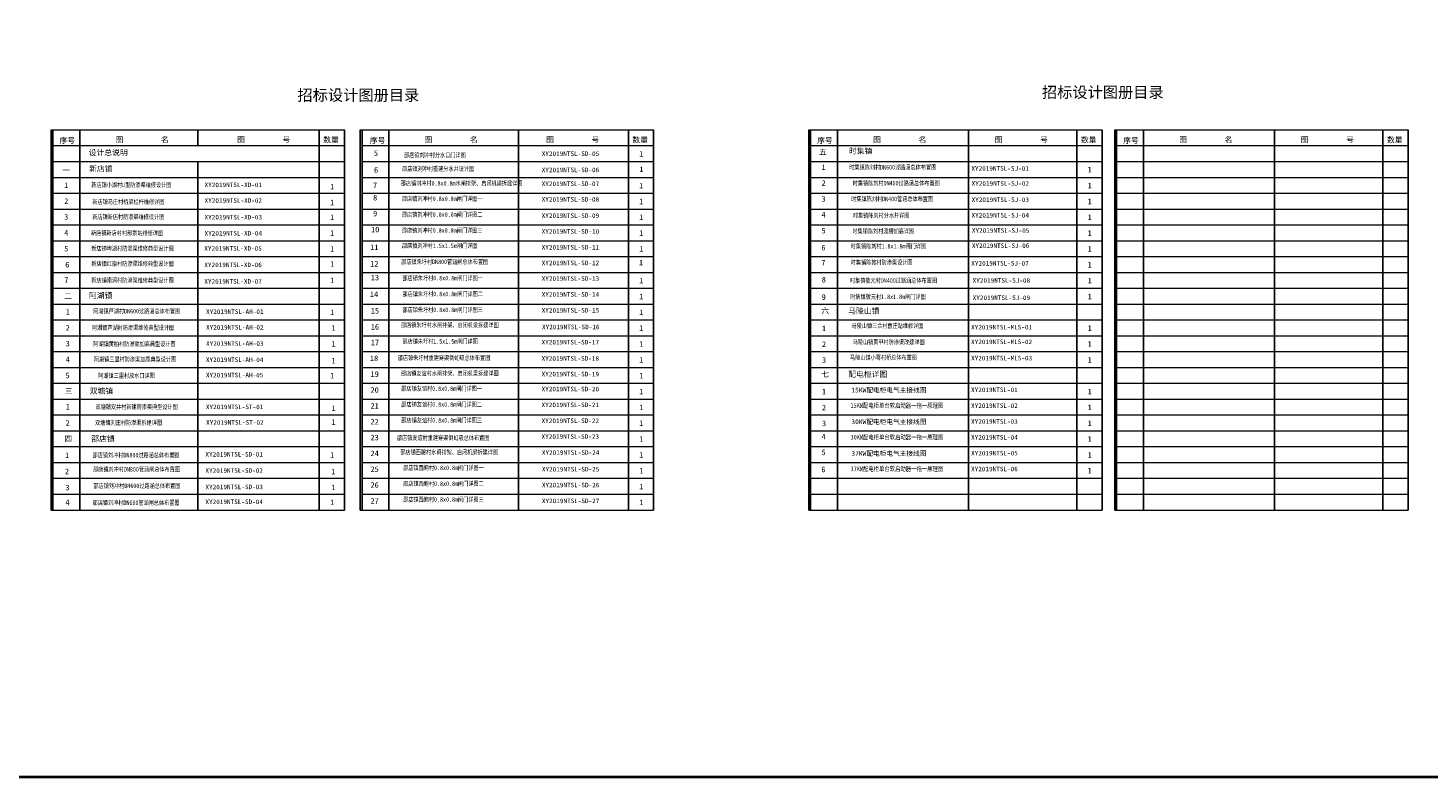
# Model space of a CAD drawing. Extents: x 36231 to 595326, y 3059 to 3871788.
# Tile 139 of 143: x 583914 to 584676, y 3871380 to 3871788. Entities that reach past the tile are written whole.
import ezdxf
from ezdxf.enums import TextEntityAlignment as Align

# ---------------------------------------------------------------- set-up
doc = ezdxf.new("R2010")
doc.units = 0
doc.layers.get('0').update_dxf_attribs({"linetype": 'CONTINUOUS'})
for name, color, linetype, lineweight in [('0.13', 120, 'CONTINUOUS', 13), ('0.13填充', 8, 'CONTINUOUS', 9), ('0.13文字', 3, 'CONTINUOUS', 13), ('文字', 7, 'CONTINUOUS', 15)]:
    doc.layers.add(name, color=color, linetype=linetype, lineweight=lineweight)
doc.layers.add('不打印', color=7, linetype='CONTINUOUS', plot=False)
doc.styles.add('-仿宋_GB2312', font='仿宋_GB2312_0.ttf')
doc.styles.add('LYJFS', font='times.ttf', dxfattribs={"width": 0.7})
doc.styles.add('图框', font='仿宋_GB2312_0.ttf', dxfattribs={"width": 0.8})

msp = doc.modelspace()

# ---------------------------------------------------------------- linework, layer by layer
at = {"color": 7}
for p, q in [((583926.17, 3871732.54), (583926.17, 3871525.49)), ((583927.19, 3871732.54), (583927.19, 3871525.49)), ((583941.83, 3871732.54), (583941.83, 3871525.49)), ((584006.07, 3871732.54), (584006.07, 3871723.93)), ((584072.24, 3871732.54), (584072.24, 3871525.49)), ((584072.24, 3871732.54), (584072.24, 3871525.49)), ((584085.96, 3871732.54), (584085.96, 3871525.49)), ((584085.96, 3871732.54), (584085.96, 3871525.49)), ((584085.96, 3871732.54), (584085.96, 3871525.49)), ((584094.53, 3871732.54), (584094.53, 3871525.49)), ((584095.55, 3871732.54), (584095.55, 3871525.49)), ((584110.11, 3871732.54), (584110.11, 3871525.49)), ((584180.7, 3871732.54), (584180.7, 3871525.49)), ((584240.61, 3871732.54), (584240.61, 3871525.49)), ((584240.61, 3871732.54), (584240.61, 3871525.49)), ((584254.32, 3871732.54), (584254.32, 3871525.49)), ((584254.32, 3871732.54), (584254.32, 3871525.49)), ((584338.81, 3871732.54), (584338.81, 3871525.49)), ((584339.82, 3871732.54), (584339.82, 3871525.49)), ((584354.46, 3871732.54), (584354.46, 3871525.49)), ((584425.75, 3871732.54), (584425.75, 3871723.93)), ((584484.88, 3871732.54), (584484.88, 3871525.49)), ((584484.88, 3871732.54), (584484.88, 3871525.49)), ((584498.59, 3871732.54), (584498.59, 3871525.49)), ((584498.59, 3871732.54), (584498.59, 3871525.49)), ((584498.59, 3871732.54), (584498.59, 3871525.49)), ((584505.51, 3871732.54), (584505.51, 3871525.49)), ((584506.53, 3871732.54), (584506.53, 3871525.49)), ((584521.17, 3871732.54), (584521.17, 3871525.49)), ((584592.46, 3871732.54), (584592.46, 3871723.93)), ((584651.58, 3871732.54), (584651.58, 3871525.49)), ((584651.58, 3871732.54), (584651.58, 3871525.49)), ((584665.3, 3871732.54), (584665.3, 3871525.49)), ((584665.3, 3871732.54), (584665.3, 3871525.49)), ((584665.3, 3871732.54), (584665.3, 3871525.49)), ((584425.75, 3871723.93), (584425.75, 3871525.49)), ((584592.46, 3871723.93), (584592.46, 3871525.49)), ((584006.07, 3871715.3), (584006.07, 3871525.49))]:
    msp.add_line(p, q, dxfattribs=at)
at = {"layer": '0.13', "color": 0, "lineweight": 5, "const_width": 0.0146}
for points in [[(584279.34, 3871776.68), (583896.18, 3871776.68), (583896.18, 3871504.54), (584279.34, 3871504.54), (584279.34, 3871776.68)], [(584691.97, 3871776.68), (584308.81, 3871776.68), (584308.81, 3871504.54), (584691.97, 3871504.54), (584691.97, 3871776.68)]]:
    msp.add_lwpolyline(points, dxfattribs=at)
at = {"layer": '0.13填充', "color": 3, "lineweight": 40}
msp.add_line((583314.72, 3871380.08), (591089.66, 3871380.08), dxfattribs=at)
at = {"layer": '不打印', "color": 0, "lineweight": 0, "const_width": 0.0143}
for points in [[(584289.16, 3871496.22), (583876.53, 3871496.22), (583876.53, 3871788.01), (584289.16, 3871788.01)], [(584701.79, 3871496.22), (584289.16, 3871496.22), (584289.16, 3871788.01), (584701.79, 3871788.01)]]:
    msp.add_lwpolyline(points, close=True, dxfattribs=at)
at = {"layer": '文字', "color": 7}
for p, q in [((583926.17, 3871732.54), (584085.96, 3871732.54)), ((584094.53, 3871732.54), (584095.55, 3871732.54)), ((584095.55, 3871732.54), (584254.32, 3871732.54)), ((584338.81, 3871732.54), (584498.59, 3871732.54)), ((584505.51, 3871732.54), (584665.3, 3871732.54)), ((583927.19, 3871723.93), (584085.96, 3871723.93)), ((584095.55, 3871723.93), (584254.32, 3871723.93)), ((584339.82, 3871723.93), (584498.59, 3871723.93)), ((584506.53, 3871723.93), (584665.3, 3871723.93)), ((583927.19, 3871715.3), (584085.96, 3871715.3)), ((584095.55, 3871715.3), (584254.32, 3871715.3)), ((584339.82, 3871715.3), (584498.59, 3871715.3)), ((584506.53, 3871715.3), (584665.3, 3871715.3)), ((583927.19, 3871706.67), (584085.96, 3871706.67)), ((583927.19, 3871706.67), (584085.96, 3871706.67)), ((584095.55, 3871706.67), (584254.32, 3871706.67)), ((584339.82, 3871706.67), (584498.59, 3871706.67)), ((584339.82, 3871706.67), (584498.59, 3871706.67)), ((584506.53, 3871706.67), (584665.3, 3871706.67)), ((584506.53, 3871706.67), (584665.3, 3871706.67)), ((583927.19, 3871698.04), (584085.96, 3871698.04)), ((584095.55, 3871698.04), (584254.32, 3871698.04)), ((584339.82, 3871698.04), (584498.59, 3871698.04)), ((584506.53, 3871698.04), (584665.3, 3871698.04)), ((583927.19, 3871689.42), (584085.96, 3871689.42)), ((584095.55, 3871689.42), (584254.32, 3871689.42)), ((584339.82, 3871689.42), (584498.59, 3871689.42)), ((584506.53, 3871689.42), (584665.3, 3871689.42)), ((583927.19, 3871680.79), (584085.96, 3871680.79)), ((584095.55, 3871680.79), (584254.32, 3871680.79)), ((584339.82, 3871680.79), (584498.59, 3871680.79)), ((584506.53, 3871680.79), (584665.3, 3871680.79)), ((583927.19, 3871672.16), (584085.96, 3871672.16)), ((584095.55, 3871672.16), (584254.32, 3871672.16)), ((584339.82, 3871672.16), (584498.59, 3871672.16)), ((584506.53, 3871672.16), (584665.3, 3871672.16)), ((583927.19, 3871663.53), (584085.96, 3871663.53)), ((584095.55, 3871663.53), (584254.32, 3871663.53)), ((584339.82, 3871663.53), (584498.59, 3871663.53)), ((584506.53, 3871663.53), (584665.3, 3871663.53)), ((583927.19, 3871654.91), (584085.96, 3871654.91)), ((584095.55, 3871654.91), (584254.32, 3871654.91)), ((584339.82, 3871654.91), (584498.59, 3871654.91)), ((584506.53, 3871654.91), (584665.3, 3871654.91)), ((583927.19, 3871646.28), (584085.96, 3871646.28)), ((584095.55, 3871646.28), (584254.32, 3871646.28)), ((584339.82, 3871646.28), (584498.59, 3871646.28)), ((584506.53, 3871646.28), (584665.3, 3871646.28)), ((583927.19, 3871637.65), (584085.96, 3871637.65)), ((584095.55, 3871637.65), (584254.32, 3871637.65)), ((584339.82, 3871637.65), (584498.59, 3871637.65)), ((584506.53, 3871637.65), (584665.3, 3871637.65)), ((583927.19, 3871629.02), (584085.96, 3871629.02)), ((584095.55, 3871629.02), (584254.32, 3871629.02)), ((584339.82, 3871629.02), (584498.59, 3871629.02)), ((584506.53, 3871629.02), (584665.3, 3871629.02)), ((583927.19, 3871620.4), (584085.96, 3871620.4)), ((584095.55, 3871620.4), (584254.32, 3871620.4)), ((584339.82, 3871620.4), (584498.59, 3871620.4)), ((584506.53, 3871620.4), (584665.3, 3871620.4)), ((583927.19, 3871611.77), (584085.96, 3871611.77)), ((584095.55, 3871611.77), (584254.32, 3871611.77)), ((584339.82, 3871611.77), (584498.59, 3871611.77)), ((584506.53, 3871611.77), (584665.3, 3871611.77)), ((583927.19, 3871603.14), (584085.96, 3871603.14)), ((584095.55, 3871603.14), (584254.32, 3871603.14)), ((584339.82, 3871603.14), (584498.59, 3871603.14)), ((584506.53, 3871603.14), (584665.3, 3871603.14)), ((583927.19, 3871594.51), (584085.96, 3871594.51)), ((584095.55, 3871594.51), (584254.32, 3871594.51)), ((584339.82, 3871594.51), (584498.59, 3871594.51)), ((584506.53, 3871594.51), (584665.3, 3871594.51)), ((583927.19, 3871585.89), (584085.96, 3871585.89)), ((584095.55, 3871585.89), (584254.32, 3871585.89)), ((584339.82, 3871585.89), (584498.59, 3871585.89)), ((584506.53, 3871585.89), (584665.3, 3871585.89)), ((583927.19, 3871577.26), (584085.96, 3871577.26)), ((584095.55, 3871577.26), (584254.32, 3871577.26)), ((584339.82, 3871577.26), (584498.59, 3871577.26)), ((584506.53, 3871577.26), (584665.3, 3871577.26)), ((583927.19, 3871568.63), (584085.96, 3871568.63)), ((584095.55, 3871568.63), (584254.32, 3871568.63)), ((584339.82, 3871568.63), (584498.59, 3871568.63)), ((584506.53, 3871568.63), (584665.3, 3871568.63)), ((583927.19, 3871560), (584085.96, 3871560)), ((584095.55, 3871560), (584254.32, 3871560)), ((584339.82, 3871560), (584498.59, 3871560)), ((584506.53, 3871560), (584665.3, 3871560)), ((583927.19, 3871551.37), (584085.96, 3871551.37)), ((584095.55, 3871551.37), (584254.32, 3871551.37)), ((584339.82, 3871551.37), (584498.59, 3871551.37)), ((584506.53, 3871551.37), (584665.3, 3871551.37)), ((583927.19, 3871542.75), (584085.96, 3871542.75)), ((584095.55, 3871542.75), (584254.32, 3871542.75)), ((584339.82, 3871542.75), (584498.59, 3871542.75)), ((584506.53, 3871542.75), (584665.3, 3871542.75)), ((583927.19, 3871534.12), (584085.96, 3871534.12)), ((584095.55, 3871534.12), (584254.32, 3871534.12)), ((584339.82, 3871534.12), (584498.59, 3871534.12)), ((584506.53, 3871534.12), (584665.3, 3871534.12)), ((583926.17, 3871525.49), (584085.96, 3871525.49)), ((584094.53, 3871525.49), (584254.32, 3871525.49)), ((584338.81, 3871525.49), (584498.59, 3871525.49)), ((584505.51, 3871525.49), (584665.3, 3871525.49))]:
    msp.add_line(p, q, dxfattribs=at)

# ---------------------------------------------------------------- texts
at = {"color": 7, "style": '图框', "width": 0.8}
for s, p in [('    邵店镇刘冲村分水口门详图', (584111.88, 3871717.54)), ('   邵店镇刘冲村重建分水井设计图', (584112.48, 3871710.12)), ('时集镇陈刘村DN600过路涵总体布置图', (584360.9, 3871710.94)), ('新店镇小湖村U型防渗渠维修设计图', (583948.07, 3871701.33)), ('      时集镇陈刘村DN400过路涵总体布置图', (584352.98, 3871702.24)), ('   新店镇马庄村桥梁栏杆维修详图', (583943.76, 3871692.09)), (' 时集镇陈刘村DN400管涵总体布置图', (584360.35, 3871693.68)), ('新店镇新店村防渗渠维修设计图', (583948.6, 3871683.91)), ('   时集镇陈刘村分水井详图', (584357.97, 3871684.69)), ('     时集镇陈刘村渡槽加高详图', (584354.46, 3871676.14)), ('新店镇埠湖村防渗渠维修典型设计图', (583948.09, 3871666.72)), ('邵店镇朱圩村DN800管涵闸总体布置图', (584116.87, 3871659.46)), ('新店镇红旗村防渗渠维修典型设计图', (583948.09, 3871658.41)), (' 时集镇陈敦村防渗渠设计图', (584360.08, 3871659.17)), ('新店镇南涧村防渗渠维修典型设计图', (583948.09, 3871649.38)), ('   时集镇敬元村DN400过路涵总体布置图', (584356.39, 3871649.25)), (' 阿湖镇芦湖村DN600过路涵总体布置图', (583947.47, 3871632.55)), ('阿湖镇芦湖村防渗渠维修典型设计图', (583948.41, 3871623.55)), ('马陵山镇三合村曹庄站维修详图', (584362.11, 3871624.62)), (' 阿湖镇黄柏村防渗渠加高典型设计图', (583947.53, 3871614.69)), ('   马陵山镇黄甲村防渗渠改建详图', (584357.85, 3871615.74)), (' 阿湖镇三里村防渗渠加高典型设计图', (583947.82, 3871606.36)), ('           阿湖镇三里村放水口详图', (583933.89, 3871597.45)), ('  双塘镇双井村新建防渗渠典型设计图', (583947.09, 3871580.43)), ('双塘镇刘庄村防渗渠拆建详图', (583950.14, 3871571.83)), (' 邵店镇刘冲村DN800过路涵总体布置图', (583947.13, 3871554.15)), ('邵店镇刘冲村DN800管涵闸总体布置图', (583949.01, 3871546.41)), (' 邵店镇刘冲村DN600过路涵总体布置图', (583947.62, 3871537.41)), ('邵店镇刘冲村DN600管涵闸总体布置图', (583948.77, 3871528.25))]:
    msp.add_text(s, height=2.5, dxfattribs=at).set_placement(p)
at = {"color": 7, "char_height": 2.5, "width": 72.3832, "attachment_point": 1, "style": '图框'}
for s, insert in [('\\A1;邵店镇刘冲村0.8x0.8m{\\A0;水闸排架、启闭机梁拆建详图}', (584116.61, 3871704.71)), ('\\A1;邵店镇刘冲村{\\A0;0.8x0.8m闸门详图一}', (584117.22, 3871696.31)), ('\\A1;邵店镇刘冲村{\\A0;0.8x0.8m闸门详图二}', (584117.22, 3871687.68)), ('\\A1;邵店镇刘冲村{\\A0;0.8x0.8m闸门详图三}', (584117.22, 3871679.05)), ('\\A1;邵店镇刘冲村{\\A0;1.5x1.5m闸门详图}', (584117.3, 3871670.7)), ('\\A1;时集镇陈刘村{\\A0;1.8x1.8m闸门详图}', (584361.68, 3871670.45)), ('\\A1;邵店镇朱圩村{\\A0;0.8x0.8m闸门详图一}', (584117.51, 3871653.06)), ('\\A1;邵店镇朱圩村{\\A0;0.8x0.8m闸门详图二}', (584117.51, 3871644.43)), ('\\A1;时集镇敬元村{\\A0;1.8x1.8m闸门详图}', (584361.44, 3871642.91)), ('\\A1;邵店镇朱圩村{\\A0;0.8x0.8m闸门详图三}', (584117.51, 3871635.8)), ('\\A1;邵店镇朱圩村{\\A0;水闸排架、启闭机梁拆建详图}', (584116.73, 3871627.49)), ('\\A1;邵店镇朱圩村{\\A0;1.5x1.5m闸门详图}', (584117.5, 3871618.64)), ('\\A1;邵店镇友谊村{\\A0;水闸排架、启闭机梁拆建详图}', (584116.72, 3871601.19)), ('\\A1;邵店镇友谊村{\\A0;0.8x0.8m闸门详图一}', (584116.94, 3871592.89)), ('\\A1;邵店镇友谊村{\\A0;0.8x0.8m闸门详图二}', (584116.94, 3871584.26)), ('\\A1;邵店镇友谊村{\\A0;0.8x0.8m闸门详图三}', (584116.94, 3871575.63)), ('\\A1;邵店镇西鲍村{\\A0;水闸排架、启闭机梁拆建详图}', (584116.41, 3871558.24)), ('\\A1;邵店镇西鲍村{\\A0;0.8x0.8m闸门详图一}', (584117.94, 3871549.74)), ('\\A1;邵店镇西鲍村{\\A0;0.8x0.8m闸门详图二}', (584117.94, 3871541.12)), ('\\A1;邵店镇西鲍村{\\A0;0.8x0.8m闸门详图三}', (584117.94, 3871532.49))]:
    msp.add_mtext(s, dxfattribs=dict(at, insert=insert))
at = {"color": 7, "char_height": 2.5, "attachment_point": 5, "line_spacing_factor": 0.5, "style": '图框'}
for s, insert, width in [('{\\C256;新店镇新店村村部泵站维修详图}', (583967.53, 3871676.22), 60.025), ('邵店镇朱圩村重建穿渠倒虹吸总体布置图', (584140.17, 3871608.24), 54.4444), ('马陵山镇小蒋村桥总体布置图', (584379.54, 3871608.45), 54.4444), ('邵店镇友谊村重建穿渠倒虹吸总体布置图', (584139.72, 3871564.67), 54.4444)]:
    msp.add_mtext(s, dxfattribs=dict(at, insert=insert, width=width))
at = {"layer": '0.13文字', "color": 0, "linetype": 'Continuous', "lineweight": 13, "char_height": 2.5, "width": 66.6611, "attachment_point": 1, "style": 'LYJFS'}
for s, insert in [('{\\fFangSong_GB2312|b0|i0|c134|p49;\\W1;XY2019NTSL-SD-05}', (584193.41, 3871720.81)), ('{\\fFangSong_GB2312|b0|i0|c134|p49;\\W1;XY2019NTSL-SD-06}', (584193.41, 3871711.99)), ('{\\fFangSong_GB2312|b0|i0|c134|p49;\\W1;XY2019NTSL-SJ-01}', (584427.43, 3871712.79)), ('{\\fFangSong_GB2312|b0|i0|c134|p49;\\W1;XY2019NTSL-XD-01}', (584009.77, 3871703.86)), ('{\\fFangSong_GB2312|b0|i0|c134|p49;\\W1;XY2019NTSL-SD-07}', (584193.39, 3871704.46)), ('{\\fFangSong_GB2312|b0|i0|c134|p49;\\W1;XY2019NTSL-SJ-02}', (584427.52, 3871704.61)), ('{\\fFangSong_GB2312|b0|i0|c134|p49;\\W1;XY2019NTSL-XD-02}', (584009.77, 3871695.32)), ('{\\fFangSong_GB2312|b0|i0|c134|p49;\\W1;XY2019NTSL-SD-08}', (584193.39, 3871695.94)), ('{\\fFangSong_GB2312|b0|i0|c134|p49;\\W1;XY2019NTSL-SJ-03}', (584427.52, 3871695.76)), ('{\\fFangSong_GB2312|b0|i0|c134|p49;\\W1;XY2019NTSL-XD-03}', (584009.77, 3871686.24)), ('{\\fFangSong_GB2312|b0|i0|c134|p49;\\W1;XY2019NTSL-SD-09}', (584193.39, 3871687.11)), ('{\\fFangSong_GB2312|b0|i0|c134|p49;\\W1;XY2019NTSL-SJ-04}', (584427.52, 3871687.29)), ('{\\fFangSong_GB2312|b0|i0|c134|p49;\\W1;XY2019NTSL-XD-04}', (584009.77, 3871677.48)), ('{\\fFangSong_GB2312|b0|i0|c134|p49;\\W1;XY2019NTSL-SD-10}', (584193.39, 3871678.49)), ('{\\fFangSong_GB2312|b0|i0|c134|p49;\\W1;XY2019NTSL-SJ-05}', (584427.69, 3871679.01)), ('{\\fFangSong_GB2312|b0|i0|c134|p49;\\W1;XY2019NTSL-SD-11}', (584193.39, 3871669.86)), ('{\\fFangSong_GB2312|b0|i0|c134|p49;\\W1;XY2019NTSL-SJ-06}', (584427.69, 3871670.73)), ('{\\fFangSong_GB2312|b0|i0|c134|p49;\\W1;XY2019NTSL-XD-05}', (584009.66, 3871669.24)), ('{\\fFangSong_GB2312|b0|i0|c134|p49;\\W1;XY2019NTSL-XD-06}', (584009.66, 3871660.29)), ('{\\fFangSong_GB2312|b0|i0|c134|p49;\\W1;XY2019NTSL-SD-12}', (584193.39, 3871661.34)), ('{\\fFangSong_GB2312|b0|i0|c134|p49;\\W1;XY2019NTSL-SJ-07}', (584427.37, 3871661.13)), ('{\\fFangSong_GB2312|b0|i0|c134|p49;\\W1;XY2019NTSL-XD-07}', (584009.66, 3871651.27)), ('{\\fFangSong_GB2312|b0|i0|c134|p49;\\W1;XY2019NTSL-SD-13}', (584193.39, 3871652.82)), ('{\\fFangSong_GB2312|b0|i0|c134|p49;\\W1;XY2019NTSL-SJ-08}', (584428.12, 3871651.77)), ('{\\fFangSong_GB2312|b0|i0|c134|p49;\\W1;XY2019NTSL-SD-14}', (584193.39, 3871644.19)), ('{\\fFangSong_GB2312|b0|i0|c134|p49;\\W1;XY2019NTSL-SJ-09}', (584428.12, 3871642.36)), ('{\\fFangSong_GB2312|b0|i0|c134|p49;\\W1;XY2019NTSL-AH-01}', (584010.59, 3871634.78)), ('{\\fFangSong_GB2312|b0|i0|c134|p49;\\W1;XY2019NTSL-SD-15}', (584193.39, 3871635.56)), ('{\\fFangSong_GB2312|b0|i0|c134|p49;\\W1;XY2019NTSL-AH-02}', (584010.59, 3871626.26)), ('{\\fFangSong_GB2312|b0|i0|c134|p49;\\W1;XY2019NTSL-SD-16}', (584193.55, 3871626.44)), ('{\\fFangSong_GB2312|b0|i0|c134|p49;\\W1;XY2019NTSL-MLS-01}', (584427.26, 3871626.34)), ('{\\fFangSong_GB2312|b0|i0|c134|p49;\\W1;XY2019NTSL-AH-03}', (584010.59, 3871617.44)), ('{\\fFangSong_GB2312|b0|i0|c134|p49;\\W1;XY2019NTSL-SD-17}', (584193.33, 3871618.17)), ('{\\fFangSong_GB2312|b0|i0|c134|p49;\\W1;XY2019NTSL-MLS-02}', (584427.26, 3871618.35)), ('{\\fFangSong_GB2312|b0|i0|c134|p49;\\W1;XY2019NTSL-SD-18}', (584193.33, 3871609.3)), ('{\\fFangSong_GB2312|b0|i0|c134|p49;\\W1;XY2019NTSL-MLS-03}', (584427.26, 3871609.48)), ('{\\fFangSong_GB2312|b0|i0|c134|p49;\\W1;XY2019NTSL-AH-04}', (584010.49, 3871608.62)), ('{\\fFangSong_GB2312|b0|i0|c134|p49;\\W1;XY2019NTSL-AH-05}', (584010.49, 3871600.25)), ('{\\fFangSong_GB2312|b0|i0|c134|p49;\\W1;XY2019NTSL-SD-19}', (584193.33, 3871600.8)), ('{\\fFangSong_GB2312|b0|i0|c134|p49;\\W1;XY2019NTSL-SD-20}', (584193.33, 3871592.65)), ('{\\fFangSong_GB2312|b0|i0|c134|p49;\\W1;XY2019NTSL-01}', (584427.26, 3871592.23)), ('{\\fFangSong_GB2312|b0|i0|c134|p49;\\W1;XY2019NTSL-ST-01}', (584010.49, 3871582.92)), ('{\\fFangSong_GB2312|b0|i0|c134|p49;\\W1;XY2019NTSL-SD-21}', (584193.33, 3871584.02)), ('{\\fFangSong_GB2312|b0|i0|c134|p49;\\W1;XY2019NTSL-02}', (584427.26, 3871583.6)), ('{\\fFangSong_GB2312|b0|i0|c134|p49;\\W1;XY2019NTSL-ST-02}', (584010.62, 3871574.46)), ('{\\fFangSong_GB2312|b0|i0|c134|p49;\\W1;XY2019NTSL-SD-22}', (584193.33, 3871575.39)), ('{\\fFangSong_GB2312|b0|i0|c134|p49;\\W1;XY2019NTSL-03}', (584427.26, 3871574.97)), ('{\\fFangSong_GB2312|b0|i0|c134|p49;\\W1;XY2019NTSL-SD-23}', (584193.33, 3871566.77)), ('{\\fFangSong_GB2312|b0|i0|c134|p49;\\W1;XY2019NTSL-04}', (584427.26, 3871566.34)), ('{\\fFangSong_GB2312|b0|i0|c134|p49;\\W1;XY2019NTSL-SD-01}', (584010.25, 3871557.09)), ('{\\fFangSong_GB2312|b0|i0|c134|p49;\\W1;XY2019NTSL-SD-24}', (584193.49, 3871558.05)), ('{\\fFangSong_GB2312|b0|i0|c134|p49;\\W1;XY2019NTSL-05}', (584427.26, 3871557.72)), ('{\\fFangSong_GB2312|b0|i0|c134|p49;\\W1;XY2019NTSL-SD-02}', (584010.25, 3871548.26)), ('{\\fFangSong_GB2312|b0|i0|c134|p49;\\W1;XY2019NTSL-SD-25}', (584193.49, 3871548.99)), ('{\\fFangSong_GB2312|b0|i0|c134|p49;\\W1;XY2019NTSL-06}', (584427.26, 3871549.09)), ('{\\fFangSong_GB2312|b0|i0|c134|p49;\\W1;XY2019NTSL-SD-26}', (584193.49, 3871540.36)), ('{\\fFangSong_GB2312|b0|i0|c134|p49;\\W1;XY2019NTSL-SD-03}', (584010.25, 3871539.33)), ('{\\fFangSong_GB2312|b0|i0|c134|p49;\\W1;XY2019NTSL-SD-04}', (584010.25, 3871531.24)), ('{\\fFangSong_GB2312|b0|i0|c134|p49;\\W1;XY2019NTSL-SD-27}', (584193.49, 3871531.73))]:
    msp.add_mtext(s, dxfattribs=dict(at, insert=insert))
at = {"layer": '0.13文字', "linetype": 'Continuous', "lineweight": 13, "char_height": 2.6, "width": 66.6611, "attachment_point": 1, "style": 'LYJFS'}
for s, insert in [('{\\fFangSong_GB2312|b0|i0|c134|p49;\\W1;\\C0;15KW配电柜电气主接线图}', (584362.04, 3871592.12, -7.45)), ('{\\fFangSong_GB2312|b0|i0|c134|p49;\\W0.8;\\C0;15KW配电柜单台软启动器一拖一原理图}', (584361.6, 3871583.73, -14.9)), ('{\\fFangSong_GB2312|b0|i0|c134|p49;\\W1;\\C0;30KW配电柜电气主接线图}', (584362.04, 3871574.86, -7.45)), ('{\\fFangSong_GB2312|b0|i0|c134|p49;\\W0.8;\\C0;30KW配电柜单台软启动器一拖一原理图}', (584361.6, 3871566.48, -14.9)), ('{\\fFangSong_GB2312|b0|i0|c134|p49;\\W1;\\C0;37KW配电柜电气主接线图}', (584362.04, 3871557.61, -7.45)), ('{\\fFangSong_GB2312|b0|i0|c134|p49;\\W0.8;\\C0;37KW配电柜单台软启动器一拖一原理图}', (584361.6, 3871549.22, -14.9))]:
    msp.add_mtext(s, dxfattribs=dict(at, insert=insert))
at = {"layer": '文字', "color": 7, "style": '-仿宋_GB2312'}
for s, height, p in [('序号', 3.038, (583930.74, 3871725.19)), ('图         名', 3.0379, (583961.29, 3871725.64)), ('图         号', 3.0379, (584027.46, 3871725.64)), ('数量', 3.038, (584074.42, 3871725.6)), ('序号', 3.038, (584099.76, 3871725.19)), ('图         名', 3.0379, (584129.57, 3871725.64)), ('图         号', 3.0379, (584195.75, 3871725.64)), ('数量', 3.038, (584242.78, 3871725.6)), ('序号', 3.038, (584343.38, 3871725.19)), ('图         名', 3.0379, (584373.92, 3871725.64)), ('图         号', 3.0379, (584440.1, 3871725.64)), ('数量', 3.038, (584487.05, 3871725.6)), ('序号', 3.038, (584510.08, 3871725.19)), ('图         名', 3.0379, (584540.63, 3871725.64)), ('图         号', 3.0379, (584606.8, 3871725.64)), ('数量', 3.038, (584653.76, 3871725.6)), ('设计总说明', 3.038, (583946.66, 3871718.63)), ('1', 3.04, (584246.46, 3871717.94)), ('时集镇', 3.038, (584360.72, 3871719.54)), ('新店镇', 3.038, (583946.89, 3871709.84)), ('1', 3.04, (584246.55, 3871709.55)), ('1', 3.04, (584490.73, 3871709.32)), ('1', 3.04, (584078.1, 3871700.14)), ('1', 3.04, (584246.46, 3871700.69)), ('1', 3.04, (584490.73, 3871700.69)), ('1', 3.04, (584078.1, 3871691.51)), ('1', 3.04, (584246.46, 3871692.06)), ('1', 3.04, (584490.73, 3871692.06)), ('1', 3.04, (584078.1, 3871683.43)), ('1', 3.04, (584246.46, 3871683.43)), ('1', 3.04, (584490.73, 3871683.43)), ('1', 3.04, (584078.1, 3871674.81)), ('1', 3.04, (584246.46, 3871674.81)), ('1', 3.04, (584490.73, 3871674.81)), ('1', 3.04, (584078.1, 3871666.18)), ('1', 3.04, (584246.46, 3871666.18)), ('1', 3.04, (584490.73, 3871666.18)), ('1', 3.04, (584078.1, 3871657.95)), ('1', 3.04, (584246.34, 3871658.76)), ('1', 3.04, (584490.73, 3871657.55)), ('1', 3.04, (584078.1, 3871649.07)), ('1', 3.04, (584246.46, 3871648.92)), ('1', 3.04, (584490.73, 3871648.92)), ('阿湖镇', 3.038, (583946.78, 3871640.8)), ('1', 3.04, (584246.46, 3871640.3)), ('1', 3.04, (584490.73, 3871640.3)), ('1', 3.04, (584078.1, 3871631.67)), ('1', 3.04, (584246.46, 3871631.67)), ('马陵山镇', 3.038, (584360.32, 3871632.44)), ('1', 3.04, (584078.92, 3871623.11)), ('1', 3.04, (584246.46, 3871623.04)), ('1', 3.04, (584490.73, 3871623.03)), ('1', 3.04, (584078.92, 3871614.48)), ('1', 3.04, (584246.46, 3871614.41)), ('1', 3.04, (584490.73, 3871614.41)), ('1', 3.04, (584246.46, 3871605.78)), ('1', 3.04, (584490.73, 3871605.78)), ('1', 3.04, (584078.92, 3871605.3)), ('配电柜详图', 3.038, (584360.32, 3871597.93)), ('1', 3.04, (584078.1, 3871597.16)), ('1', 3.04, (584246.46, 3871597.16)), ('双塘镇', 3.038, (583947.2, 3871588.79)), ('1', 3.04, (584246.46, 3871588.53)), ('1', 3.04, (584490.73, 3871588.52)), ('1', 3.04, (584078.92, 3871579.42)), ('1', 3.04, (584078.92, 3871579.41)), ('1', 3.04, (584246.46, 3871579.9)), ('1', 3.04, (584490.73, 3871579.9)), ('1', 3.04, (584078.92, 3871571.87)), ('1', 3.04, (584246.46, 3871571.27)), ('1', 3.04, (584490.73, 3871571.27)), ('邵店镇', 3.038, (583948.04, 3871562.76)), ('1', 3.04, (584246.46, 3871562.65)), ('1', 3.04, (584490.73, 3871562.64)), ('1', 3.04, (584078.1, 3871554.02)), ('1', 3.04, (584246.46, 3871554.02)), ('1', 3.04, (584490.73, 3871554.02)), ('1', 3.04, (584078.67, 3871544.96)), ('1', 3.04, (584246.46, 3871545.39)), ('1', 3.04, (584490.73, 3871545.39)), ('1', 3.04, (584078.67, 3871536.32)), ('1', 3.04, (584246.46, 3871536.76)), ('1', 3.04, (584078.1, 3871528.14)), ('1', 3.04, (584246.46, 3871528.14))]:
    msp.add_text(s, height=height, dxfattribs=at).set_placement(p)
for s, height, p in [('5', 3.04, (584103.15, 3871719.84)), ('五', 3.04, (584346.49, 3871720.53)), ('一', 3.04, (583934.35, 3871710.55)), ('6', 3.04, (584103.16, 3871710.74)), ('1', 3.04, (584346.92, 3871712.19)), ('1', 3.04, (583934.43, 3871702.36)), ('7', 3.04, (584102.62, 3871702.34)), ('2', 3.04, (584346.92, 3871703.55)), ('2', 3.04, (583934.43, 3871693.73)), ('8', 3.04, (584102.69, 3871695.6)), ('3', 3.04, (584346.92, 3871694.93)), ('3', 3.04, (583934.43, 3871685.1)), ('9', 3.04, (584102.69, 3871686.97)), ('4', 3.04, (584346.92, 3871686.3)), ('4', 3.04, (583934.43, 3871676.48)), ('10', 3.038, (584102.68, 3871678.24)), ('5', 3.04, (584346.92, 3871677.67)), ('11', 3.038, (584102.22, 3871668.59)), ('6', 3.04, (584346.85, 3871668.39)), ('5', 3.04, (583934.43, 3871667.85)), ('6', 3.04, (583935.01, 3871659.13)), ('12', 3.038, (584102.22, 3871659.62)), ('7', 3.04, (584346.83, 3871660.24)), ('7', 3.04, (583934.47, 3871650.73)), ('13', 3.038, (584102.55, 3871652.11)), ('8', 3.04, (584347.01, 3871650.91)), ('二', 3.04, (583935.48, 3871641.96)), ('14', 3.038, (584102.06, 3871642.99)), ('9', 3.04, (584347.01, 3871641.48)), ('1', 3.04, (583935.25, 3871633.41)), ('15', 3.038, (584102.55, 3871634.02)), ('六', 3.04, (584347.79, 3871634)), ('2', 3.04, (583935.25, 3871624.78)), ('16', 3.038, (584102.55, 3871625.27)), ('1', 3.04, (584347.16, 3871624.45)), ('3', 3.04, (583935.25, 3871616.15)), ('17', 3.038, (584102.55, 3871616.78)), ('2', 3.04, (584347.16, 3871615.81)), ('4', 3.04, (583935.25, 3871607.52)), ('18', 3.038, (584102.06, 3871608.14)), ('七', 3.04, (584347.79, 3871599.49)), ('3', 3.04, (584347.16, 3871607.18)), ('5', 3.04, (583935.18, 3871598.78)), ('19', 3.038, (584102.39, 3871599.5)), ('三', 3.04, (583935.7, 3871590.16)), ('20', 3.038, (584102.39, 3871590.87)), ('1', 3.04, (584347.16, 3871589.94)), ('1', 3.04, (583935.25, 3871581.71)), ('21', 3.038, (584102.39, 3871582.24)), ('2', 3.04, (584347.16, 3871581.31)), ('2', 3.04, (583935.16, 3871572.92)), ('22', 3.038, (584102.39, 3871573.61)), ('3', 3.04, (584347.16, 3871572.68)), ('四', 3.04, (583935.51, 3871564.33)), ('23', 3.038, (584102.39, 3871564.99)), ('4', 3.04, (584346.92, 3871565.51)), ('1', 3.04, (583934.89, 3871555.3)), ('24', 3.038, (584102.39, 3871556.36)), ('5', 3.04, (584346.92, 3871556.88)), ('2', 3.04, (583934.8, 3871546.51)), ('25', 3.038, (584102.39, 3871547.73)), ('6', 3.04, (584346.85, 3871547.6)), ('26', 3.038, (584102.39, 3871539.1)), ('3', 3.04, (583935.08, 3871537.72)), ('4', 3.04, (583935.08, 3871529.63)), ('27', 3.038, (584102.39, 3871530.48))]:
    msp.add_text(s, height=height, dxfattribs=at).set_placement(p, align=Align.MIDDLE_CENTER)
at = {"layer": '文字', "color": 7, "char_height": 6.076, "width": 383.1585, "attachment_point": 2, "style": '-仿宋_GB2312'}
for insert in [(584093.52, 3871754.49), (584499.01, 3871756.06)]:
    msp.add_mtext('招标设计图册目录', dxfattribs=dict(at, insert=insert))

doc.saveas('drawing.dxf')
